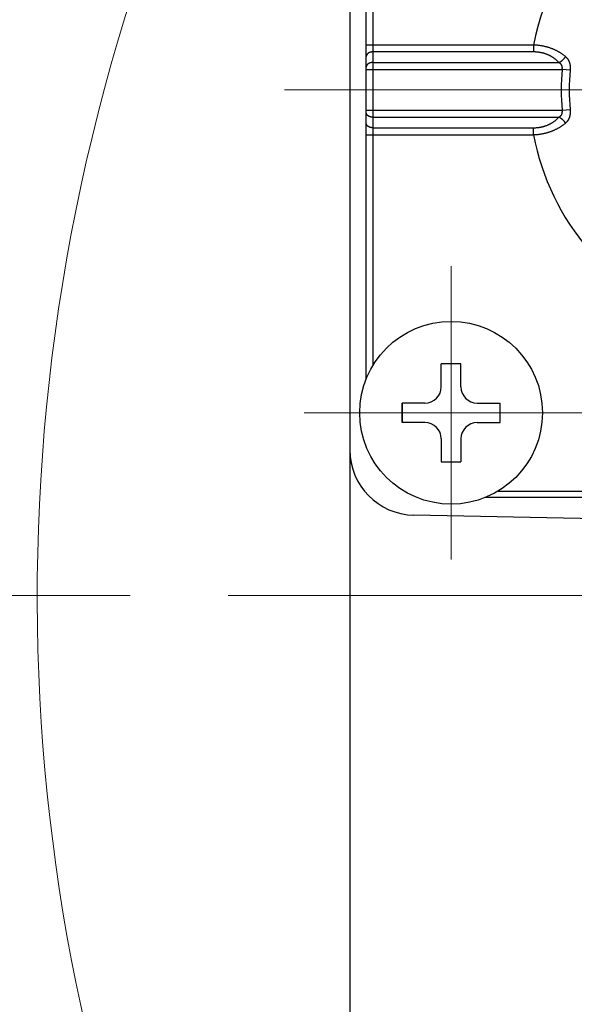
# Model space of a CAD drawing. Header units: millimetres. Extents: x 0 to 1300, y 0 to 891.
# Tile 20 of 146: x 538 to 555, y 265 to 295. Entities that reach past the tile are written whole.
import ezdxf

# ---------------------------------------------------------------- set-up
doc = ezdxf.new("R2010")
doc.units = ezdxf.units.MM
doc.header["$LTSCALE"] = 0.545669
doc.linetypes.add('CENTER', pattern=[50.8, 31.75, -6.35, 6.35, -6.35])
doc.layers.add('NoLayerName_001', color=7, linetype='Continuous')
doc.styles.get("Standard").update_dxf_attribs({"font": 'txt', "bigfont": 'extfont2'})
doc.dimstyles.get("Standard").update_dxf_attribs({"dimtxt": 2.5, "dimasz": 2.5, "dimexe": 1, "dimexo": 1, "dimtad": 1, "dimdec": 3, "dimzin": 0, "dimdsep": 46, "dimtxsty": 'Standard', "dimcen": 2.5, "dimadec": 3, "dimazin": 0, "dimtfac": 0.75, "dimtdec": 3, "dimtmove": 0, "dimatfit": 3, "dimfxl": 1, "dimarcsym": 0})

# ---------------------------------------------------------------- blocks, each defined once
blk = doc.blocks.new('DIM_0003')
at = {"color": 3, "linetype": 'Continuous', "lineweight": 13}
blk.add_arc((60.066, 60.917), 60.066, 345, 255, dxfattribs=at)
blk = doc.blocks.new('_OPEN30')
at = {"color": 0, "linetype": 'ByBlock', "lineweight": -2}
for p, q in [((-1, 0.267949), (0, 0)), ((0, 0), (-1, -0.267949)), ((0, 0), (-1, 0))]:
    blk.add_line(p, q, dxfattribs=at)
blk = doc.blocks.new('*D121')
at = {"layer": 'Defpoints', "color": 0}
for p in [(544.868, 277.791), (544.968, 277.791), (592.159, 251.88), (592.185, 251.976), (529.907, 245.524)]:
    blk.add_point(p, dxfattribs=at)
at = {"layer": 'NoLayerName_001', "color": 0, "linetype": 'Continuous', "lineweight": 13}
for p, q in [((541.868, 277.791), (519.753, 277.791)), ((591.382, 248.982), (578.565, 201.146))]:
    blk.add_line(p, q, dxfattribs=at)
blk.add_arc((599.102, 277.791), 76.348, 183.37752, 251.62248, dxfattribs=at)
at = {"layer": 'NoLayerName_001', "color": 0, "lineweight": 13, "xscale": 4.5, "yscale": 4.5, "zscale": 4.5}
for p, rotation in [((522.753, 277.791), 91.68876122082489), ((579.341, 204.044), 343.3112387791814)]:
    blk.add_blockref('_OPEN30', p, dxfattribs=dict(at, rotation=rotation))
at = {"layer": 'NoLayerName_001', "color": 0, "lineweight": 13, "insert": (558.915, 223.124), "char_height": 10.5, "attachment_point": 5, "rotation": 323.6796}
blk.add_mtext('\\W0.8000;75%%d', dxfattribs=at)

msp = doc.modelspace()

# ---------------------------------------------------------------- linework, layer by layer
at = {"layer": 'NoLayerName_001', "color": 4, "linetype": 'Continuous', "lineweight": 25}
for p, q in [((548.60164849, 313.91409895), (548.60164849, 241.66692)), ((559.15164849, 280.08762486), (550.56319406, 280.25278744))]:
    msp.add_line(p, q, dxfattribs=at)
at = {"layer": 'NoLayerName_001', "color": 60, "linetype": 'Continuous', "lineweight": 25}
for p, q in [((549.10164849, 284.42973996), (549.10164849, 302.15127899)), ((549.30164849, 301.74828896), (549.30164849, 284.83272998)), ((554.2286312, 294.66477354), (549.10164849, 294.66477354)), ((554.22863023, 294.66477354), (554.22863023, 294.45264151)), ((554.22863023, 294.45264151), (549.30164849, 294.45264151)), ((549.30164849, 294.12837744), (555.00497414, 294.12837744)), ((549.10164849, 293.9162454), (555.10660779, 293.9162454)), ((555.34894616, 293.89287904), (555.10639923, 293.9162454)), ((549.10164849, 292.66477354), (555.10659628, 292.66477354)), ((555.10639923, 292.66477354), (555.34894616, 292.6881399)), ((549.30164849, 292.45264151), (555.00497681, 292.45264151)), ((549.10164849, 291.9162454), (554.22863125, 291.9162454)), ((549.30164849, 292.12837744), (554.22863023, 292.12837744)), ((554.22863023, 291.9162454), (554.22863023, 292.12837744)), ((559.15164849, 280.79050947), (552.74087898, 280.79050947)), ((553.143869, 280.99050947), (559.15164849, 280.99050947))]:
    msp.add_line(p, q, dxfattribs=at)
at = {"layer": 'NoLayerName_001', "color": 4, "linetype": 'CENTER', "lineweight": 13}
for p, q in [((546.60164849, 293.29050947), (576.60164849, 293.29050947)), ((643.70880777, 277.79050947), (544.86792751, 277.79050947))]:
    msp.add_line(p, q, dxfattribs=at)
at = {"layer": 'NoLayerName_001', "color": 140, "linetype": 'CENTER', "lineweight": 13}
for p, q in [((551.70164849, 278.89050947), (551.70164849, 287.89050947)), ((547.20164849, 283.39050947), (556.20164849, 283.39050947))]:
    msp.add_line(p, q, dxfattribs=at)
at = {"layer": 'NoLayerName_001', "color": 140, "linetype": 'Continuous', "lineweight": 25}
for p, q in [((552.00164849, 284.89050947), (551.40164849, 284.89050947)), ((551.40164849, 284.19050947), (551.40164849, 284.89050947)), ((552.00164849, 284.19050947), (552.00164849, 284.89050947)), ((550.20164849, 283.09050947), (550.20164849, 283.69050947)), ((550.20164849, 283.69050947), (550.20164849, 283.09050947)), ((550.90164849, 283.69050947), (550.20164849, 283.69050947)), ((552.50164849, 283.69050947), (553.20164849, 283.69050947)), ((553.20164849, 283.09050947), (553.20164849, 283.69050947)), ((550.90164849, 283.09050947), (550.20164849, 283.09050947)), ((552.50164849, 283.09050947), (553.20164849, 283.09050947)), ((551.40164849, 282.59050947), (551.40164849, 281.89050947)), ((552.00164849, 282.59050947), (552.00164849, 281.89050947)), ((551.40164849, 281.89050947), (552.00164849, 281.89050947))]:
    msp.add_line(p, q, dxfattribs=at)
msp.add_circle((551.70164849, 283.39050947), 2.8, dxfattribs=at)
at = {"layer": 'NoLayerName_001', "color": 60, "linetype": 'Continuous', "lineweight": 25}
for radius, start, end in [(7.5, 320.2081805, 169.441740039), (6.52532057, 174.497075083, 185.502915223), (6.28165071, 174.497250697, 185.502749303), (7.5, 190.558260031, 250.933419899)]:
    msp.add_arc((561.60164849, 293.29050947), radius, start, end, dxfattribs=at)
at = {"layer": 'NoLayerName_001', "color": 140, "linetype": 'Continuous', "lineweight": 25}
for centre, start, end in [((550.90164849, 284.19050947), 270, 360), ((552.50164849, 284.19050947), 180, 270), ((550.90164849, 282.59050947), 0, 90), ((552.50164849, 282.59050947), 90, 180)]:
    msp.add_arc(centre, 0.5, start, end, dxfattribs=at)
at = {"layer": 'NoLayerName_001', "color": 4, "linetype": 'Continuous', "lineweight": 25}
msp.add_arc((550.60164849, 282.25241772), 2, 180, 268.898293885, dxfattribs=at)
at = {"layer": 'NoLayerName_001', "color": 60, "linetype": 'Continuous', "lineweight": 25}
for points, knots in [([(555.20760707, 294.30833421), (555.19854375, 294.3158622), (555.18056103, 294.33110382), (555.15268886, 294.35288035), (555.12430922, 294.37400879), (555.09535493, 294.39436614), (555.0658835, 294.41397812), (555.03591904, 294.43283069), (555.00549315, 294.45092085), (554.97463247, 294.46824591), (554.94336285, 294.48480979), (554.91170735, 294.50061715), (554.8796889, 294.51567293), (554.84733043, 294.52998204), (554.81465485, 294.54354937), (554.78168483, 294.55637993), (554.74844158, 294.56847921), (554.7149436, 294.57985048), (554.68120805, 294.59049751), (554.6472518, 294.60042422), (554.61309171, 294.60963448), (554.57874465, 294.61813221), (554.54422749, 294.62592131), (554.50955701, 294.63300564), (554.47474979, 294.63938929), (554.4398223, 294.64507724), (554.40479079, 294.6500751), (554.3696714, 294.65438597), (554.33448064, 294.65802243), (554.29923353, 294.66096162), (554.26395074, 294.66331295), (554.24039945, 294.6642328), (554.22863023, 294.66477354)], [0, 0, 0, 0, 0.0353458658, 0.0707098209, 0.1060893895, 0.141480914, 0.1768796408, 0.212279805, 0.247674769, 0.2830613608, 0.3184427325, 0.3538216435, 0.3891997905, 0.4245778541, 0.4599555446, 0.4953316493, 0.5307049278, 0.566076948, 0.6014495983, 0.6368241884, 0.6722014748, 0.7075816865, 0.7429645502, 0.7783493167, 0.8137349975, 0.8491207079, 0.8845051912, 0.9198867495, 0.9552632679, 0.9906322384, 1.0259907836, 1.0613356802, 1.0613356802, 1.0613356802, 1.0613356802]), ([(549.30164849, 294.45264151), (549.2990864, 294.45260672), (549.29395844, 294.45258813), (549.28626954, 294.45225384), (549.27858532, 294.45173464), (549.27091339, 294.45099625), (549.26326097, 294.45004617), (549.25563541, 294.44888067), (549.24804401, 294.44749907), (549.24049408, 294.44589985), (549.23299293, 294.44408172), (549.22554801, 294.44204331), (549.21816723, 294.43978369), (549.21086078, 294.43729698), (549.20363979, 294.43457725), (549.19651554, 294.43161866), (549.18949929, 294.42841534), (549.18260233, 294.42496145), (549.17583597, 294.42125112), (549.16921148, 294.4172785), (549.16274049, 294.41303775), (549.15643744, 294.40852591), (549.1503236, 294.40374202), (549.14442736, 294.3986869), (549.13877937, 294.39336339), (549.1334104, 294.38777429), (549.12835128, 294.38192237), (549.12363295, 294.37581031), (549.11928621, 294.369441), (549.11534417, 294.36281885), (549.1118382, 294.35595658), (549.10879539, 294.34887496), (549.10624796, 294.341597), (549.1042223, 294.33415071), (549.10276744, 294.32657477), (549.10180702, 294.31891859), (549.10174976, 294.31378152), (549.10164849, 294.31122015)], [0, 0, 0, 0, 0.00768699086, 0.01538202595, 0.02308358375, 0.03079026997, 0.03850083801, 0.04621420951, 0.05392949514, 0.06164601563, 0.06936332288, 0.07708122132, 0.08479944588, 0.09251656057, 0.10023144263, 0.10794387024, 0.11565458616, 0.12336536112, 0.13107905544, 0.13879967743, 0.14653243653, 0.15428303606, 0.16204727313, 0.16981412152, 0.17757462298, 0.18532245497, 0.19305429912, 0.20077023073, 0.2084741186, 0.21617385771, 0.22387466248, 0.23157568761, 0.23927888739, 0.24698932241, 0.25470294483, 0.26240879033, 0.27009889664, 0.27009889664, 0.27009889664, 0.27009889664]), ([(555.00497414, 294.12837744), (554.99835723, 294.13534968), (554.98526605, 294.14944133), (554.96473886, 294.16973117), (554.94369104, 294.1894964), (554.92204458, 294.20862242), (554.89984372, 294.22710958), (554.87710009, 294.24492758), (554.85383312, 294.26205387), (554.83006123, 294.27846739), (554.80581163, 294.29416221), (554.78110895, 294.30913153), (554.7559781, 294.3233691), (554.73044388, 294.33686855), (554.70453108, 294.34962351), (554.67826436, 294.3616278), (554.651667, 294.37287527), (554.62476351, 294.38336686), (554.59757709, 294.39310489), (554.57013053, 294.40209166), (554.54244663, 294.41032951), (554.51454818, 294.41782076), (554.48645797, 294.42456778), (554.45819856, 294.43057281), (554.42979195, 294.4358388), (554.40126036, 294.44037459), (554.37262514, 294.44418949), (554.34390753, 294.44729036), (554.31512882, 294.44969367), (554.28631004, 294.45137988), (554.25747327, 294.45246378), (554.23824153, 294.45252741), (554.22863023, 294.45264151)], [0, 0, 0, 0, 0.02883679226, 0.05769409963, 0.08656648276, 0.11544884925, 0.14433654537, 0.17322544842, 0.20211206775, 0.23099499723, 0.25987580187, 0.28875572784, 0.31763533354, 0.34651455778, 0.37539278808, 0.4042689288, 0.43314211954, 0.4620143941, 0.49088806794, 0.51976460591, 0.54864467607, 0.57752820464, 0.60641443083, 0.63530196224, 0.66418943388, 0.6930765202, 0.72196229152, 0.75084492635, 0.77972176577, 0.80858936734, 0.83744355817, 0.86627948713, 0.86627948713, 0.86627948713, 0.86627948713]), ([(555.00511088, 294.12837765), (555.00922075, 294.13035463), (555.0174912, 294.13421207), (555.02961223, 294.14058715), (555.0415597, 294.14729774), (555.05329737, 294.15439371), (555.06482777, 294.16184324), (555.07614303, 294.16963642), (555.08723806, 294.17775749), (555.09810703, 294.18619224), (555.1087443, 294.19492609), (555.1191443, 294.20394452), (555.12930159, 294.21323376), (555.13920321, 294.22278915), (555.14883657, 294.23260575), (555.15818897, 294.24267881), (555.16724809, 294.25300334), (555.17600021, 294.26357523), (555.18443682, 294.27438707), (555.19252999, 294.28544378), (555.20032416, 294.29670427), (555.20517182, 294.30443602), (555.20763821, 294.30827231)], [0, 0, 0, 0, 0.01368192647, 0.02737234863, 0.04107356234, 0.05478687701, 0.06851267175, 0.08225045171, 0.09599890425, 0.10975595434, 0.12351881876, 0.13728405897, 0.15104790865, 0.16480739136, 0.17856011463, 0.192304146, 0.2060380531, 0.21976094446, 0.23347251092, 0.24717306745, 0.26086359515, 0.27454578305, 0.27454578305, 0.27454578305, 0.27454578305]), ([(555.20760707, 294.30833421), (555.21139355, 294.30496544), (555.21906439, 294.29832551), (555.2300189, 294.28774713), (555.24062337, 294.2768043), (555.25079226, 294.26544372), (555.26051435, 294.25369673), (555.26975904, 294.24157234), (555.27849917, 294.22908359), (555.28671545, 294.21624755), (555.29441272, 294.2030946), (555.30159331, 294.18965112), (555.30826054, 294.17594406), (555.31441747, 294.16200014), (555.32006728, 294.14784619), (555.32521321, 294.13350763), (555.32986097, 294.11900659), (555.33402457, 294.1043632), (555.33771847, 294.08959417), (555.34095745, 294.07471593), (555.34375619, 294.05974487), (555.34612945, 294.04469739), (555.34809174, 294.02958984), (555.3496585, 294.01443769), (555.35084166, 293.99925377), (555.35164781, 293.98404839), (555.35208509, 293.96883074), (555.35216006, 293.95361), (555.3518841, 293.93839496), (555.35125099, 293.92319597), (555.35031997, 293.90801753), (555.34937717, 293.8979264), (555.34894616, 293.89287904)], [0, 0, 0, 0, 0.01520440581, 0.03042917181, 0.04566693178, 0.06091131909, 0.07615713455, 0.09140051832, 0.10663915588, 0.12187416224, 0.13710922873, 0.15234641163, 0.16758592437, 0.18282628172, 0.19806444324, 0.21329597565, 0.22851905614, 0.24373874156, 0.2589593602, 0.27418347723, 0.28941198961, 0.30464422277, 0.31987802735, 0.33510994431, 0.35033802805, 0.36556309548, 0.38078559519, 0.39600539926, 0.41122183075, 0.42643369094, 0.4416392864, 0.45683645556, 0.45683645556, 0.45683645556, 0.45683645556]), ([(549.30164849, 294.12837744), (549.2990864, 294.12834265), (549.29395844, 294.12832406), (549.28626954, 294.12798977), (549.27858532, 294.12747058), (549.27091339, 294.12673218), (549.26326097, 294.1257821), (549.25563541, 294.12461661), (549.24804401, 294.12323501), (549.24049408, 294.12163578), (549.23299293, 294.11981765), (549.22554801, 294.11777925), (549.21816723, 294.11551962), (549.21086078, 294.11303291), (549.20363979, 294.11031318), (549.19651554, 294.10735459), (549.18949929, 294.10415127), (549.18260233, 294.10069739), (549.17583597, 294.09698705), (549.16921148, 294.09301443), (549.16274049, 294.08877368), (549.15643744, 294.08426184), (549.1503236, 294.07947796), (549.14442736, 294.07442283), (549.13877937, 294.06909933), (549.1334104, 294.06351022), (549.12835128, 294.0576583), (549.12363295, 294.05154624), (549.11928621, 294.04517693), (549.11534417, 294.03855478), (549.1118382, 294.03169251), (549.10879539, 294.02461089), (549.10624796, 294.01733293), (549.1042223, 294.00988664), (549.10276744, 294.0023107), (549.10180702, 293.99465452), (549.10174976, 293.98951745), (549.10164849, 293.98695608)], [0, 0, 0, 0, 0.00768699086, 0.01538202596, 0.02308358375, 0.03079026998, 0.03850083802, 0.04621420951, 0.05392949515, 0.06164601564, 0.06936332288, 0.07708122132, 0.08479944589, 0.09251656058, 0.10023144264, 0.10794387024, 0.11565458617, 0.12336536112, 0.13107905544, 0.13879967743, 0.14653243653, 0.15428303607, 0.16204727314, 0.16981412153, 0.17757462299, 0.18532245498, 0.19305429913, 0.20077023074, 0.20847411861, 0.21617385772, 0.22387466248, 0.2315756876, 0.23927888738, 0.24698932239, 0.25470294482, 0.26240879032, 0.27009889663, 0.27009889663, 0.27009889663, 0.27009889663]), ([(555.10639601, 293.91619689), (555.10688003, 293.91896683), (555.10791631, 293.92449967), (555.10906603, 293.93287058), (555.10995963, 293.94127965), (555.11054125, 293.94972208), (555.1108095, 293.95818322), (555.11074836, 293.96665108), (555.11034573, 293.97511293), (555.10958839, 293.98355555), (555.10846438, 293.99196244), (555.10696948, 294.00031446), (555.10509922, 294.00858978), (555.10284931, 294.01676604), (555.10021543, 294.0248209), (555.09719305, 294.03273188), (555.09377841, 294.04047691), (555.08996497, 294.04803202), (555.08576028, 294.05537848), (555.08118801, 294.06250678), (555.07626842, 294.06940591), (555.07102263, 294.07606529), (555.06547147, 294.08247418), (555.05963594, 294.08862198), (555.05353559, 294.09449846), (555.04718907, 294.1000976), (555.04062132, 294.10542723), (555.0338532, 294.11049591), (555.02690717, 294.1153157), (555.01979941, 294.11988738), (555.01256924, 294.12425346), (555.0076318, 294.12695419), (555.00517952, 294.12832977)], [0, 0, 0, 0, 0.00843573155, 0.01688398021, 0.02534027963, 0.03380130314, 0.04226497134, 0.05073056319, 0.05919882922, 0.06767210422, 0.07615236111, 0.08463575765, 0.09311790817, 0.10159559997, 0.11006697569, 0.11853172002, 0.12699124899, 0.13544888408, 0.14390890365, 0.15237386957, 0.16084441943, 0.16931949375, 0.17779653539, 0.18627168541, 0.19473999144, 0.20319929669, 0.21165412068, 0.22010763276, 0.22856062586, 0.23701170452, 0.24545747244, 0.25389271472, 0.25389271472, 0.25389271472, 0.25389271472]), ([(549.30164849, 292.45264151), (549.2990864, 292.45267629), (549.29395844, 292.45269488), (549.28626954, 292.45302918), (549.27858532, 292.45354837), (549.27091339, 292.45428676), (549.26326097, 292.45523685), (549.25563541, 292.45640234), (549.24804401, 292.45778394), (549.24049408, 292.45938316), (549.23299293, 292.46120129), (549.22554801, 292.4632397), (549.21816723, 292.46549933), (549.21086078, 292.46798603), (549.20363979, 292.47070576), (549.19651554, 292.47366436), (549.18949929, 292.47686767), (549.18260233, 292.48032156), (549.17583597, 292.48403189), (549.16921148, 292.48800452), (549.16274049, 292.49224527), (549.15643744, 292.4967571), (549.1503236, 292.50154099), (549.14442736, 292.50659612), (549.13877937, 292.51191962), (549.1334104, 292.51750872), (549.12835128, 292.52336065), (549.12363295, 292.5294727), (549.11928621, 292.53584202), (549.11534417, 292.54246416), (549.1118382, 292.54932643), (549.10879539, 292.55640805), (549.10624796, 292.56368602), (549.1042223, 292.5711323), (549.10276744, 292.57870824), (549.10180702, 292.58636443), (549.10174976, 292.5915015), (549.10164849, 292.59406286)], [0, 0, 0, 0, 0.00768699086, 0.01538202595, 0.02308358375, 0.03079026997, 0.03850083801, 0.04621420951, 0.05392949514, 0.06164601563, 0.06936332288, 0.07708122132, 0.08479944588, 0.09251656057, 0.10023144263, 0.10794387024, 0.11565458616, 0.12336536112, 0.13107905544, 0.13879967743, 0.14653243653, 0.15428303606, 0.16204727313, 0.16981412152, 0.17757462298, 0.18532245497, 0.19305429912, 0.20077023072, 0.20847411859, 0.21617385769, 0.22387466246, 0.23157568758, 0.23927888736, 0.24698932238, 0.25470294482, 0.26240879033, 0.27009889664, 0.27009889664, 0.27009889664, 0.27009889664]), ([(555.00511448, 292.45264401), (555.00756807, 292.45401986), (555.01250813, 292.45672105), (555.01974203, 292.46108824), (555.02685347, 292.46566112), (555.03380321, 292.4704822), (555.04057523, 292.47555217), (555.04714716, 292.48088303), (555.05349828, 292.48648325), (555.05960376, 292.49236058), (555.06544481, 292.49850909), (555.07100163, 292.5049187), (555.07625297, 292.51157893), (555.08117774, 292.51847915), (555.08575457, 292.52560891), (555.08996297, 292.5329573), (555.09377895, 292.54051497), (555.09719498, 292.54826314), (555.10021791, 292.55617774), (555.10285176, 292.56423658), (555.10510132, 292.5724171), (555.10697116, 292.58069687), (555.10846588, 292.58905343), (555.10959017, 292.59746486), (555.11034854, 292.60591195), (555.11075258, 292.61437817), (555.11081511, 292.62285029), (555.11054781, 292.63131554), (555.10996634, 292.63976188), (555.10907159, 292.64817461), (555.10791939, 292.65654898), (555.10687942, 292.66208368), (555.1063938, 292.66485462)], [0, 0, 0, 0, 0.00843907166, 0.01688857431, 0.02534337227, 0.03380013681, 0.04225752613, 0.05071637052, 0.05917985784, 0.06765249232, 0.07613200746, 0.08461333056, 0.09309251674, 0.10156696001, 0.11003559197, 0.11849908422, 0.12696007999, 0.13542299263, 0.14389126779, 0.15236639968, 0.16084810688, 0.16933452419, 0.17782239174, 0.18630723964, 0.19478510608, 0.20325784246, 0.21172770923, 0.2201954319, 0.22866031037, 0.23712032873, 0.24557226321, 0.25401178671, 0.25401178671, 0.25401178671, 0.25401178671]), ([(555.34894616, 292.6881399), (555.34937683, 292.68309255), (555.3503189, 292.67300139), (555.35124914, 292.65782296), (555.35188159, 292.64262397), (555.352157, 292.62740898), (555.35208152, 292.61218833), (555.35164375, 292.59697084), (555.35083703, 292.58176572), (555.3496532, 292.56658219), (555.3480856, 292.55143056), (555.34612235, 292.53632361), (555.34374819, 292.52127675), (555.34094874, 292.50630622), (555.3377094, 292.49142832), (555.33401562, 292.47665935), (555.32985279, 292.46201563), (555.32520657, 292.44751378), (555.32006317, 292.43317386), (555.31441658, 292.41901814), (555.30826315, 292.40507232), (555.30159929, 292.39136349), (555.2944216, 292.37791866), (555.28672634, 292.36476508), (555.27851084, 292.35192934), (555.26976974, 292.33944221), (555.26052277, 292.32732045), (555.25079786, 292.31557643), (555.24062627, 292.30421856), (555.23002002, 292.29327743), (555.21906494, 292.28269955), (555.21139583, 292.27605753), (555.20760997, 292.27268803)], [0, 0, 0, 0, 0.01519707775, 0.0304026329, 0.04561446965, 0.06083086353, 0.07605058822, 0.09127294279, 0.10649777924, 0.12172553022, 0.13695700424, 0.15219030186, 0.16742204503, 0.18265015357, 0.19787400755, 0.21309454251, 0.22831434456, 0.24353774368, 0.2587697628, 0.27400843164, 0.28924915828, 0.30448879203, 0.31972578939, 0.33496036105, 0.35019461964, 0.36543238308, 0.38067498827, 0.39592029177, 0.41116449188, 0.42640233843, 0.44162730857, 0.45683177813, 0.45683177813, 0.45683177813, 0.45683177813]), ([(549.30164849, 292.12837744), (549.2990864, 292.12841222), (549.29395844, 292.12843081), (549.28626954, 292.12876511), (549.27858532, 292.1292843), (549.27091339, 292.13002269), (549.26326097, 292.13097278), (549.25563541, 292.13213827), (549.24804401, 292.13351987), (549.24049408, 292.13511909), (549.23299293, 292.13693722), (549.22554801, 292.13897563), (549.21816723, 292.14123526), (549.21086078, 292.14372196), (549.2036398, 292.1464417), (549.19651554, 292.14940029), (549.18949929, 292.1526036), (549.18260233, 292.15605749), (549.17583597, 292.15976782), (549.16921148, 292.16374045), (549.16274049, 292.1679812), (549.15643744, 292.17249303), (549.1503236, 292.17727692), (549.14442736, 292.18233205), (549.13877937, 292.18765555), (549.1334104, 292.19324465), (549.12835128, 292.19909658), (549.12363295, 292.20520863), (549.11928621, 292.21157795), (549.11534417, 292.21820009), (549.1118382, 292.22506236), (549.10879539, 292.23214398), (549.10624796, 292.23942194), (549.1042223, 292.24686823), (549.10276744, 292.25444417), (549.10180702, 292.26210036), (549.10174976, 292.26723742), (549.10164849, 292.26979879)], [0, 0, 0, 0, 0.00768699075, 0.01538202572, 0.0230835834, 0.0307902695, 0.03850083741, 0.04621420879, 0.0539294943, 0.06164601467, 0.06936332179, 0.07708122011, 0.08479944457, 0.09251655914, 0.10023144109, 0.10794386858, 0.11565458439, 0.12336535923, 0.13107905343, 0.13879967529, 0.14653243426, 0.15428303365, 0.16204727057, 0.16981411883, 0.17757462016, 0.18532245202, 0.19305429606, 0.20077022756, 0.20847411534, 0.21617385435, 0.22387465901, 0.23157568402, 0.23927888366, 0.24698931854, 0.25470294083, 0.26240878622, 0.27009889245, 0.27009889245, 0.27009889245, 0.27009889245]), ([(554.22863023, 292.12837744), (554.23824156, 292.12849169), (554.25747336, 292.12855568), (554.28631021, 292.12963969), (554.31512909, 292.13132582), (554.3439079, 292.13372888), (554.37262562, 292.13682941), (554.40126094, 292.14064394), (554.42979261, 292.1451794), (554.45819929, 292.15044516), (554.48645874, 292.15645013), (554.51454897, 292.16319725), (554.54244742, 292.17068871), (554.57013132, 292.17892684), (554.59757786, 292.18791393), (554.62476428, 292.19765229), (554.65166777, 292.20814418), (554.67826515, 292.21939188), (554.70453192, 292.23139632), (554.73044478, 292.24415134), (554.75597909, 292.25765078), (554.78111004, 292.2718883), (554.80581284, 292.28685752), (554.83006258, 292.30255222), (554.85383461, 292.31896562), (554.87710175, 292.33609181), (554.89984555, 292.3539097), (554.92204657, 292.37239676), (554.94369321, 292.39152271), (554.9647412, 292.41128787), (554.98526856, 292.43157766), (554.99835984, 292.44566928), (555.00497681, 292.45264151)], [0, 0, 0, 0, 0.02883601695, 0.05769030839, 0.08655800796, 0.11543493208, 0.14431763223, 0.17320344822, 0.20209056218, 0.23097805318, 0.25986560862, 0.28875187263, 0.31763545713, 0.34651560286, 0.37539223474, 0.40426601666, 0.43313840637, 0.46201170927, 0.49088794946, 0.51976626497, 0.54864556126, 0.57752522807, 0.6064052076, 0.63528606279, 0.66416904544, 0.69305572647, 0.72194469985, 0.75083247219, 0.77971491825, 0.80858738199, 0.83744476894, 0.86628163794, 0.86628163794, 0.86628163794, 0.86628163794]), ([(554.22863023, 291.9162454), (554.24039949, 291.91678644), (554.26395087, 291.91770702), (554.29923383, 291.9200586), (554.33448113, 291.92299769), (554.3696721, 291.92663373), (554.4047917, 291.93094398), (554.43982341, 291.93594117), (554.47475108, 291.94162851), (554.50955846, 291.94801173), (554.54422904, 291.95509594), (554.57874627, 291.96288518), (554.61309336, 291.97138325), (554.64725348, 291.980594), (554.68120975, 291.99052124), (554.71494535, 292.00116881), (554.7484434, 292.01254055), (554.78168676, 292.02464018), (554.81465696, 292.03747089), (554.84733276, 292.05103823), (554.87969146, 292.06534725), (554.91171014, 292.0804029), (554.94336584, 292.09621015), (554.97463561, 292.11277398), (555.00549638, 292.13009909), (555.03592226, 292.14818948), (555.06588663, 292.16704241), (555.09535793, 292.18665484), (555.12431208, 292.20701265), (555.15269164, 292.22814148), (555.18056378, 292.24991834), (555.19854661, 292.26516), (555.20760997, 292.27268803)], [0, 0, 0, 0, 0.0353450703, 0.0707038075, 0.1060729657, 0.1414496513, 0.1768313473, 0.2122159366, 0.2476017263, 0.2829874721, 0.3183723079, 0.3537552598, 0.3891355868, 0.42451302, 0.4598877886, 0.4952606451, 0.5306328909, 0.5660064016, 0.6013827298, 0.6367606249, 0.6721388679, 0.7075171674, 0.7428962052, 0.7782776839, 0.8136643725, 0.8490594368, 0.8844597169, 0.919858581, 0.9552502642, 0.9906300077, 1.0259941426, 1.0613401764, 1.0613401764, 1.0613401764, 1.0613401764]), ([(555.20773072, 292.27277519), (555.20526265, 292.2766112), (555.20041162, 292.28434242), (555.19261249, 292.29560195), (555.18451444, 292.3066576), (555.17607304, 292.31746826), (555.16731622, 292.32803889), (555.15825251, 292.33836207), (555.14889562, 292.34843372), (555.13925787, 292.35824884), (555.12935199, 292.36780271), (555.11919055, 292.37709039), (555.10878653, 292.38610723), (555.09814536, 292.39483949), (555.08727261, 292.40327263), (555.07617391, 292.41139208), (555.06485512, 292.41918365), (555.05332129, 292.42663158), (555.04158032, 292.43372597), (555.02962967, 292.440435), (555.01750555, 292.44680856), (555.00923314, 292.45066502), (555.00512229, 292.45264151)], [0, 0, 0, 0, 0.0136842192, 0.0273767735, 0.04107935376, 0.05479294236, 0.06851785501, 0.08225378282, 0.09599983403, 0.10975457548, 0.12351607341, 0.13728193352, 0.15104917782, 0.16481404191, 0.17857309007, 0.19232354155, 0.20606332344, 0.21979112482, 0.23350645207, 0.24720968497, 0.26090213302, 0.27458609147, 0.27458609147, 0.27458609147, 0.27458609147])]:
    msp.add_open_spline(points, degree=3, knots=knots, dxfattribs=at)

# ---------------------------------------------------------------- block references
at = {"layer": 'NoLayerName_001', "color": 3, "linetype": 'Continuous', "lineweight": 13}
msp.add_blockref('DIM_0003', (539.03552246, 216.87330627), dxfattribs=at)

# ---------------------------------------------------------------- dimensions: what is measured, and where the dimension line sits
dim = msp.add_angular_dim_2l(base=(529.90652355, 245.5242928), line1=((592.15887493, 251.87972579), (592.18475683, 251.97631837)), line2=((544.86792751, 277.79050947), (544.96792751, 277.79050947)), text='\\W0.8000;<>', dimstyle='Standard', override={"dimtxt": 10.5, "dimasz": 4.5, "dimexe": 3, "dimexo": 3, "dimgap": 3, "dimblk": 'OPEN30', "dimclrd": 0, "dimclre": 0, "dimclrt": 0, "dimazin": 2, "dimtp": 0, "dimtm": 0, "dimlwd": 13, "dimlwe": 13}, dxfattribs=at)
dim.commit()
dim.dimension.update_dxf_attribs({"geometry": '*D121', "text_midpoint": (553.88054598, 216.27525981), "dimtype": 162})

doc.saveas('drawing.dxf')
